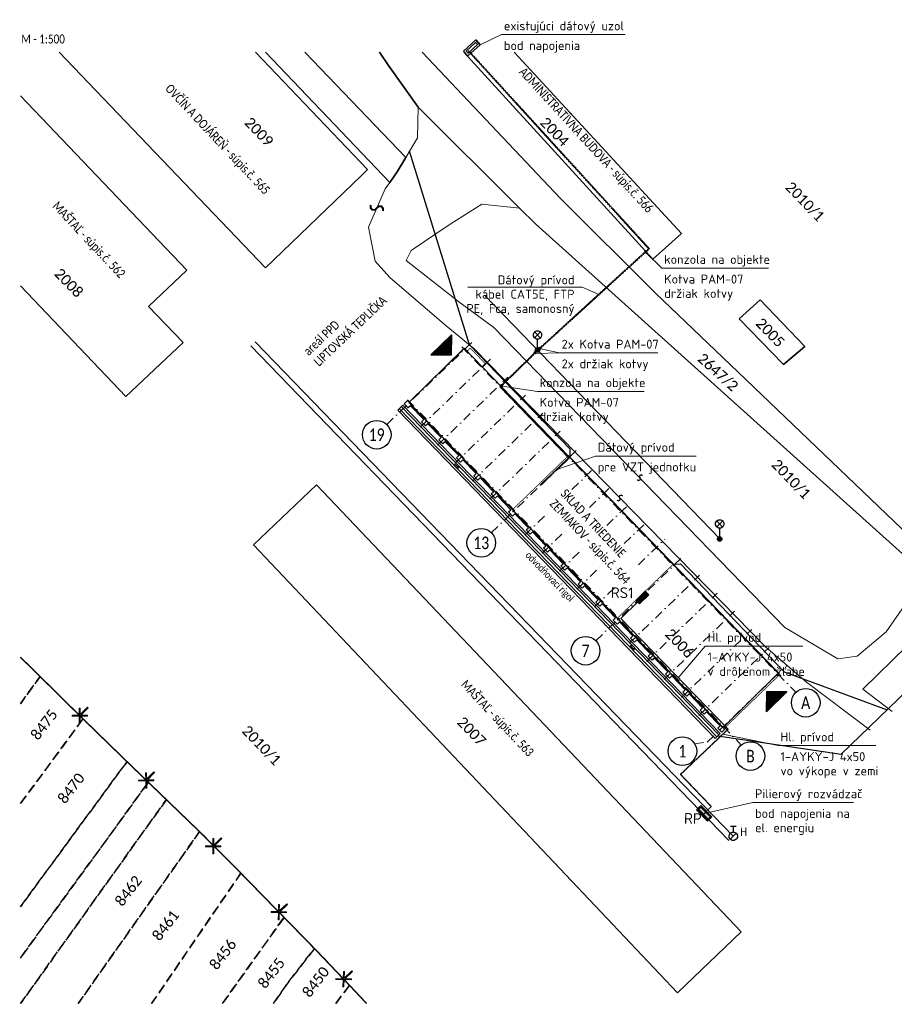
# Model space of a CAD drawing. Header units: millimetres. Extents: x 8443 to 3050451, y 28745 to 1899299.
# Tile 1 of 10: x 2101491 to 2223632, y 1761794 to 1899299. Entities that reach past the tile are written whole.
import ezdxf
from ezdxf.enums import TextEntityAlignment as Align

# ---------------------------------------------------------------- set-up
doc = ezdxf.new("R2010")
doc.units = ezdxf.units.MM
doc.header["$LTSCALE"] = 20
for name, pattern in [('CARKOVANA', [6, 4, -2]), ('DASHDOT', [25.4, 12.7, -6.35, 0, -6.35]), ('Dashed', [19.05, 12.7, -6.35]), ('DASHED2', [9.525, 6.35, -3.175])]:
    doc.linetypes.add(name, pattern=pattern)
for name, color, linetype in [('A-POPIS', 7, 'Continuous'), ('A-TABULKY', 7, 'Continuous'), ('CKSTENY_PODROVINOU', 7, 'Continuous'), ('ZNACKY', 7, 'Continuous')]:
    doc.layers.add(name, color=color, linetype=linetype)
for name, color, linetype, lineweight in [('CKBUBLINY', 1, 'Continuous', 18), ('CKEL_VEDENI_NN_PODZ', 7, 'EL_VEDENI_NN_PODZ', 25), ('CKKANALIZACE_DESTOVA_PODZ_N', 5, 'KANALIZACE_DESTOVA_PODZ', 50), ('CKRASTR', 7, 'DASHDOT', 18), ('CKRASTR_POPIS', 8, 'Continuous', 25), ('CKSTENY_POHLED', 7, 'Continuous', 25), ('CKSYMBOLY', 3, 'Continuous', 25), ('CKTEXTY_MALE', 3, 'Continuous', 18), ('CKVODA_PITNA_PODZ', 7, 'VODA_PITNA_PODZ', 25), ('CSPROFILY_REZY', 4, 'Continuous', 50), ('E_text', 7, 'Continuous', 15), ('EL_NN pripojka a OEZ', 1, 'Continuous', 35), ('EL_trasy', 1, 'Continuous', 35), ('EL_zasuvky', 5, 'Continuous', 30), ('K_hranice_parcel', 251, 'Continuous', 25), ('K_hranice_spravni', 242, 'Continuous', 0), ('K_parc_cislo_pomocne', 7, 'Continuous', 0), ('K_sluckove_cary', 134, 'Continuous', 0)]:
    doc.layers.add(name, color=color, linetype=linetype, lineweight=lineweight)
doc.styles.add('ISOCPEUR', font='isocpeur.ttf', dxfattribs={"height": 300})
doc.styles.get("Standard").update_dxf_attribs({"font": 'calibri.ttf', "width": 0.8})
doc.linetypes.add('EL_VEDENI_NN_PODZ', pattern='A,35,-15,[109,cadkon.shx,S=5,R=0,X=0,Y=0],-50', length=100)
doc.linetypes.add('KANALIZACE_DESTOVA_PODZ', pattern='A,35,-15,[102,CADKON.SHX,S=5,R=0,X=0,Y=5],-5,[106,CADKON.SHX,S=5,R=0,X=10,Y=0],30,-15', length=100)
doc.linetypes.add('VODA_PITNA_PODZ', pattern='A,35,-15,[117,cadkon.shx,S=1.25,R=0,X=0,Y=0],-50', length=100)

# ---------------------------------------------------------------- blocks, each defined once
blk = doc.blocks.new('6$1300')
at = {"color": 0}
for p, q in [((-0.5, 1.75), (0.5, 1.75)), ((0.52, 0.52), (-0.52, -0.52))]:
    blk.add_line(p, q, dxfattribs=at)
blk.add_lwpolyline([(0, 1.75), (0, 0.72), (0.19, 0.72), (0.52, 0.52), (0.72, 0.19), (0.72, -0.2), (0.53, -0.54), (0.19, -0.73), (-0.2, -0.73), (-0.53, -0.53), (-0.73, -0.2), (-0.73, 0.19), (-0.53, 0.52), (-0.2, 0.72), (0, 0.72)], dxfattribs=at)
blk = doc.blocks.new('CK_GRID_DESC_A460A66B-2EDC-4BD0-90B6-661D6CF4EA7E')
at = {"layer": 'CKRASTR_POPIS'}
blk.add_circle((-4, 0), 4, dxfattribs=at)
at = {"layer": 'CKRASTR_POPIS', "width": 0.8}
blk.add_attdef('GRID_DESC', text='', height=3.5, dxfattribs=at).set_placement((-4, 0), align=Align.MIDDLE_CENTER)
blk = doc.blocks.new('vstup')
at = {"layer": 'A-POPIS', "linetype": 'Continuous'}
h = blk.add_hatch(dxfattribs=at)
h.set_pattern_fill('ANSI31', color=256, style=0)
h.set_pattern_definition([(45, (-12479, 229), (-2.245064, 2.245064), [])])
h.paths.add_polyline_path([(0, 0), (-400, -400), (400, -400)])
for p, q in [((-400, -400), (0, 0)), ((400, -400), (0, 0)), ((-400, -400), (400, -400))]:
    blk.add_line(p, q, dxfattribs=at)
blk = doc.blocks.new('*U52')
at = {"color": 0, "linetype": 'ByBlock', "lineweight": -2}
for p, q in [((-445, 0), (-159, 0)), ((202, 0), (53, 0)), ((445, 0), (202, 60)), ((202, 60), (202, -60)), ((445, 0), (202, -60)), ((-159, 0), (53, 0))]:
    blk.add_line(p, q, dxfattribs=at)
at = {"color": 0, "linetype": 'Continuous', "lineweight": -2, "flags": 8}
blk.add_attdef('SPÁD', text='', height=100, dxfattribs=at).set_placement((4, 80), align=Align.CENTER)
blk = doc.blocks.new('hala')
at = {"layer": 'CKBUBLINY', "color": 7, "const_width": 2}
blk.add_lwpolyline([(2425241, 1682927), (2425241, 1682277), (2428241, 1682277), (2428241, 1682927)], dxfattribs=at)
at = {"layer": 'CKRASTR', "color": 7, "ltscale": 5}
for p, q in [((2366738, 1698153), (2365661, 1696746)), ((2386661, 1698079), (2386661, 1681305)), ((2407661, 1698079), (2407661, 1681305)), ((2428661, 1698079), (2428661, 1681305)), ((2365661, 1696746), (2365661, 1681305)), ((2369161, 1694974), (2369161, 1681305)), ((2372661, 1694974), (2372661, 1681305)), ((2376161, 1694974), (2376161, 1681305)), ((2379661, 1694974), (2379661, 1681305)), ((2383161, 1694974), (2383161, 1681305)), ((2390161, 1694974), (2390161, 1690310)), ((2393661, 1694974), (2393661, 1690275)), ((2397161, 1694974), (2397161, 1690240)), ((2400661, 1694974), (2400661, 1690205)), ((2404161, 1694974), (2404161, 1690170)), ((2411161, 1694974), (2411161, 1681305)), ((2414661, 1694974), (2414661, 1681305)), ((2418161, 1694974), (2418161, 1681305)), ((2421661, 1694974), (2421661, 1681305)), ((2425161, 1694974), (2425161, 1681305)), ((2429161, 1693597), (2362071, 1693597)), ((2390161, 1686419), (2390161, 1681305)), ((2393661, 1685807), (2393661, 1681305)), ((2397161, 1685807), (2397161, 1681305)), ((2400661, 1685807), (2400661, 1681305)), ((2404161, 1685807), (2404161, 1681305)), ((2429161, 1683007), (2362071, 1683007))]:
    blk.add_line(p, q, dxfattribs=at)
at = {"layer": 'CKSTENY_PODROVINOU', "color": 7}
for p, q in [((2365282, 1695577), (2429061, 1695577)), ((2365282, 1694577), (2365282, 1695577)), ((2429061, 1694577), (2429061, 1695577)), ((2365261, 1693777), (2365261, 1694327)), ((2365261, 1694327), (2366061, 1694327)), ((2429061, 1695277), (2365282, 1695277)), ((2429061, 1694877), (2365282, 1694877)), ((2365282, 1694577), (2429061, 1694577)), ((2366061, 1694327), (2366061, 1693877)), ((2368761, 1693877), (2368761, 1694327)), ((2368761, 1694327), (2369561, 1694327)), ((2369561, 1694327), (2369561, 1693877)), ((2372261, 1693877), (2372261, 1694327)), ((2372261, 1694327), (2373061, 1694327)), ((2373061, 1694327), (2373061, 1693877)), ((2375761, 1693877), (2375761, 1694327)), ((2375761, 1694327), (2376561, 1694327)), ((2376561, 1694327), (2376561, 1693877)), ((2379261, 1693877), (2379261, 1694327)), ((2379261, 1694327), (2380061, 1694327)), ((2380061, 1694327), (2380061, 1693877)), ((2382761, 1693877), (2382761, 1694327)), ((2382761, 1694327), (2383561, 1694327)), ((2383561, 1694327), (2383561, 1693877)), ((2386261, 1693877), (2386261, 1694327)), ((2386261, 1694327), (2387061, 1694327)), ((2387061, 1694327), (2387061, 1693877)), ((2389761, 1693877), (2389761, 1694327)), ((2389761, 1694327), (2390561, 1694327)), ((2390561, 1694327), (2390561, 1693877)), ((2393261, 1693877), (2393261, 1694327)), ((2393261, 1694327), (2394061, 1694327)), ((2394061, 1694327), (2394061, 1693877)), ((2396761, 1693877), (2396761, 1694327)), ((2396761, 1694327), (2397561, 1694327)), ((2397561, 1694327), (2397561, 1693877)), ((2400261, 1693877), (2400261, 1694327)), ((2400261, 1694327), (2401061, 1694327)), ((2401061, 1694327), (2401061, 1693877)), ((2403761, 1693877), (2403761, 1694327)), ((2403761, 1694327), (2404561, 1694327)), ((2404561, 1694327), (2404561, 1693877)), ((2407261, 1693877), (2407261, 1694327)), ((2407261, 1694327), (2408061, 1694327)), ((2408061, 1694327), (2408061, 1693877)), ((2410761, 1693877), (2410761, 1694327)), ((2410761, 1694327), (2411561, 1694327)), ((2411561, 1694327), (2411561, 1693877)), ((2414261, 1693877), (2414261, 1694327)), ((2414261, 1694327), (2415061, 1694327)), ((2415061, 1694327), (2415061, 1693877)), ((2417761, 1693877), (2417761, 1694327)), ((2417761, 1694327), (2418561, 1694327)), ((2418561, 1694327), (2418561, 1693877)), ((2421261, 1693877), (2421261, 1694327)), ((2421261, 1694327), (2422061, 1694327)), ((2422061, 1694327), (2422061, 1693877)), ((2424761, 1693877), (2424761, 1694327)), ((2424761, 1694327), (2425561, 1694327)), ((2425561, 1694327), (2425561, 1693877)), ((2428261, 1693877), (2428261, 1694327)), ((2428261, 1694327), (2429061, 1694327)), ((2429061, 1694327), (2429061, 1693677)), ((2365411, 1693777), (2365261, 1693777)), ((2366061, 1693877), (2368761, 1693877)), ((2369561, 1693877), (2372261, 1693877)), ((2373061, 1693877), (2375761, 1693877)), ((2376561, 1693877), (2379261, 1693877)), ((2380061, 1693877), (2382761, 1693877)), ((2383561, 1693877), (2386261, 1693877)), ((2387061, 1693877), (2389761, 1693877)), ((2390561, 1693877), (2393261, 1693877)), ((2394061, 1693877), (2396761, 1693877)), ((2397561, 1693877), (2400261, 1693877)), ((2401061, 1693877), (2403761, 1693877)), ((2404561, 1693877), (2407261, 1693877)), ((2408061, 1693877), (2410761, 1693877)), ((2411561, 1693877), (2414261, 1693877)), ((2415061, 1693877), (2417761, 1693877)), ((2418561, 1693877), (2421261, 1693877)), ((2422061, 1693877), (2424761, 1693877)), ((2425561, 1693877), (2428261, 1693877)), ((2428741, 1693677), (2429061, 1693677))]:
    blk.add_line(p, q, dxfattribs=at)
at = {"layer": 'CKSTENY_POHLED', "color": 7}
blk.add_lwpolyline([(2365411, 1693777, 100, 100, 0), (2365411, 1682827, 100, 100, 0), (2407911, 1682827, 100, 100, 0), (2407911, 1682927, 100, 100, 0), (2428741, 1682927, 100, 100, 0), (2428741, 1693677, 100, 100, 0), (2407911, 1693677, 100, 100, 0), (2407911, 1693777, 100, 100, 0), (2365411, 1693777, 100, 100, 0)], format="xyseb", dxfattribs=at)
at = {"layer": 'CKSTENY_POHLED', "color": 7, "linetype": 'Dashed', "ltscale": 5}
blk.add_lwpolyline([(2386841, 1693777, 100, 100, 0), (2386841, 1682827, 100, 100, 0)], format="xyseb", dxfattribs=at)
at = {"layer": 'CKSTENY_POHLED', "color": 7, "linetype": 'Dashed', "ltscale": 5, "const_width": 100}
blk.add_lwpolyline([(2407911, 1693677), (2407911, 1682927)], dxfattribs=at)
at = {"layer": 'CKSTENY_POHLED', "color": 7, "const_width": 100}
blk.add_lwpolyline([(2425241, 1682927), (2425241, 1682277), (2428241, 1682277), (2428241, 1682927)], dxfattribs=at)
at = {"layer": 'CSPROFILY_REZY', "color": 7, "lineweight": 18}
for centre in [(2369161, 1693843), (2386661, 1693843), (2407661, 1693843), (2425161, 1693843), (2369161, 1682760), (2386661, 1682760), (2407661, 1682760), (2425161, 1682760)]:
    blk.add_circle(centre, 50, dxfattribs=at)
at = {"layer": 'A-TABULKY', "color": 7, "linetype": 'Continuous', "yscale": 5, "zscale": 5}
for p, xscale, rotation in [((2364982, 1685852), 5, 270), ((2429368, 1684874), -5, 89.99999999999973)]:
    blk.add_blockref('vstup', p, dxfattribs=dict(at, xscale=xscale, rotation=rotation))
at = {"layer": 'CKRASTR_POPIS', "color": 7, "xscale": 499.9499999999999, "yscale": 499.9499999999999, "zscale": 499.9499999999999, "rotation": 225.9621047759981}
for p, values in [((2365785, 1698667), {'GRID_DESC': '1'}), ((2385262, 1698641), {'GRID_DESC': '7'}), ((2406225, 1698641), {'GRID_DESC': '13'}), ((2427227, 1698641), {'GRID_DESC': '19'}), ((2358687, 1692317), {'GRID_DESC': 'B'}), ((2358681, 1681588), {'GRID_DESC': 'A'})]:
    blk.add_blockref('CK_GRID_DESC_A460A66B-2EDC-4BD0-90B6-661D6CF4EA7E', p, dxfattribs=at).add_auto_attribs(values)
at = {"layer": 'CKSYMBOLY', "color": 7, "xscale": -1}
for p in [(2382433, 1695083), (2417717, 1695083)]:
    blk.add_blockref('*U52', p, dxfattribs=at)
blk = doc.blocks.new('6$5600')
at = {"color": 0}
for p, q in [((0.5, 2.1), (-0.53, 3.18)), ((-0.52, 2.12), (0.53, 3.18))]:
    blk.add_line(p, q, dxfattribs=at)
for points in [[(-0.01, 0.37), (-0.01, 1.64), (-0.01, 1.93), (-0.2, 1.93), (-0.53, 2.12), (-0.73, 2.46), (-0.73, 2.85), (-0.54, 3.19), (-0.2, 3.38), (0.19, 3.38), (0.53, 3.19), (0.72, 2.85), (0.72, 2.46), (0.5, 2.1), (0.19, 1.93), (0, 1.93)], [(0, 0.37), (0.15, 0.37), (0.37, 0.15), (0.37, -0.16), (0.15, -0.38), (-0.16, -0.38), (-0.38, -0.16), (-0.38, 0.15), (-0.16, 0.37), (-0.01, 0.37), (0.14, 0.33), (-0.16, 0.33), (-0.22, 0.28), (0.18, 0.28), (0.26, 0.2), (-0.3, 0.2), (-0.34, 0.12), (0.31, 0.12), (0.31, 0.04), (-0.34, 0.04), (-0.34, -0.04), (0.31, -0.04), (0.31, -0.12), (-0.33, -0.12), (-0.29, -0.2), (0.27, -0.2), (0.19, -0.28), (-0.21, -0.28), (-0.16, -0.32), (0.15, -0.32)]]:
    blk.add_lwpolyline(points, dxfattribs=at)
blk = doc.blocks.new('*U75')
h = blk.add_hatch(color=256)
h.dxf.hatch_style = 1
h.paths.add_polyline_path([(80, 405), (1167, 405), (1167, 80), (80, 80)])
at = {"color": 0, "linetype": 'ByBlock'}
for p, q in [((0, 485), (1247, 485)), ((0, 0), (0, 485)), ((1247, 0), (0, 0)), ((1247, 485), (1247, 0))]:
    blk.add_line(p, q, dxfattribs=at)
blk.add_lwpolyline([(80, 405), (1167, 405), (1167, 80), (80, 80)], close=True, dxfattribs=at)
blk = doc.blocks.new('*U77')
h = blk.add_hatch(color=256)
h.dxf.hatch_style = 1
h.paths.add_polyline_path([(80, 323), (945, 323), (945, 80), (80, 80)])
at = {"color": 0, "linetype": 'ByBlock'}
for p, q in [((0, 403), (1025, 403)), ((0, 0), (0, 403)), ((1025, 0), (0, 0)), ((1025, 403), (1025, 0))]:
    blk.add_line(p, q, dxfattribs=at)
blk.add_lwpolyline([(80, 323), (945, 323), (945, 80), (80, 80)], close=True, dxfattribs=at)

msp = doc.modelspace()

# ---------------------------------------------------------------- linework, layer by layer
at = {"layer": 'CKEL_VEDENI_NN_PODZ', "color": 210, "ltscale": 0.005}
msp.add_line((2166438.535, 1860774.255), (2199244.483, 1826799.238), dxfattribs=at)
at = {"layer": 'CKEL_VEDENI_NN_PODZ', "color": 10, "ltscale": 0.005}
msp.add_line((2200546.676, 1784678.34), (2133775.785, 1853730.166), dxfattribs=at)
at = {"layer": 'CKKANALIZACE_DESTOVA_PODZ_N', "color": 107, "lineweight": 25, "ltscale": 3}
for p, q in [((2164296.535, 1853914.914), (2155937.442, 1880927.973)), ((2178386.994, 1839343.116), (2164296.535, 1853914.914)), ((2193007.131, 1823239.26), (2193754.125, 1823307.177)), ((2193754.125, 1823307.177), (2208269.254, 1808233.785)), ((2208269.254, 1808233.785), (2222624.872, 1802929.888)), ((2216223.592, 1796723.167), (2227382.414, 1807542.831)), ((2198972.344, 1799281.199), (2216223.592, 1796723.167))]:
    msp.add_line(p, q, dxfattribs=at)
at = {"layer": 'CKKANALIZACE_DESTOVA_PODZ_N', "color": 107, "lineweight": 25, "ltscale": 4}
for p, q in [((2166241.824, 1850919.885), (2166661.303, 1851325.507)), ((2166661.303, 1851325.507), (2166661.303, 1851469.364)), ((2178387.247, 1838354.557), (2178386.994, 1839343.116))]:
    msp.add_line(p, q, dxfattribs=at)
at = {"layer": 'CKKANALIZACE_DESTOVA_PODZ_N', "color": 107, "lineweight": 25, "ltscale": 3, "const_width": 2}
msp.add_lwpolyline([(2205179.9, 1810631.846), (2205953.477, 1810691.087)], dxfattribs=at)
at = {"layer": 'CKSTENY_POHLED', "color": 213, "linetype": 'CARKOVANA', "ltscale": 20}
msp.add_lwpolyline([(2101591.172, 1810271.902, 200, 200, 0), (2104340.033, 1807569.356, 200, 200, 0), (2110330.03, 1801659.36, 200, 200, 0), (2116478.444, 1795677.208, 200, 200, 0), (2119460.66, 1792800.224, 200, 200, 0), (2121970.045, 1790379.387, 200, 200, 0), (2126607.413, 1785905.655, 200, 200, 0), (2132350.025, 1780139.36, 200, 200, 0), (2138410.026, 1773929.362, 200, 200, 0), (2142660.043, 1769579.383, 200, 200, 0), (2147550.026, 1764449.363, 200, 200, 0), (2149946.23, 1761893.972, 200, 200, 0)], format="xyseb", dxfattribs=at)
at = {"layer": 'CKVODA_PITNA_PODZ', "color": 170, "ltscale": 0.005}
msp.add_line((2201134.578, 1785266.241), (2134363.687, 1854318.068), dxfattribs=at)
at = {"layer": 'E_text', "color": 7, "lineweight": 15}
for q in [(2164060.475, 1861965.125), (2182361.181, 1860912.383)]:
    msp.add_line((2180063.897, 1861965.125), q, dxfattribs=at)
at = {"layer": 'EL_trasy', "color": 219, "linetype": 'DASHDOT', "lineweight": 50, "ltscale": 0.01, "true_color": 0x642165}
for p, q in [((2164151.914, 1894964.143), (2189376.617, 1867311.96)), ((2189376.617, 1867311.96), (2173824.489, 1853125.095)), ((2173824.489, 1853125.095), (2168608.417, 1848032.397)), ((2168608.417, 1848032.397), (2178207.698, 1838105.198)), ((2178207.698, 1838105.198), (2174298.026, 1834373.933))]:
    msp.add_line(p, q, dxfattribs=at)
at = {"layer": 'EL_trasy', "color": 6}
for p in [(2187912.497, 1818087.174), (2200413.921, 1800206.86)]:
    msp.add_line(p, (2185437.976, 1815694.392), dxfattribs=at)
at = {"layer": 'EL_trasy', "color": 6, "linetype": 'DASHED2', "ltscale": 0.02}
for p, q in [((2193773.039, 1793900.893), (2200413.921, 1800206.86)), ((2198074.38, 1789417.624), (2193773.039, 1793900.893))]:
    msp.add_line(p, q, dxfattribs=at)
at = {"layer": 'EL_trasy', "color": 6, "linetype": 'DASHED2'}
msp.add_line((2197084.213, 1788460.164), (2198074.38, 1789417.624), dxfattribs=at)
at = {"layer": 'EL_trasy', "color": 219, "linetype": 'Continuous', "ltscale": 0.25, "true_color": 0x642165}
for points in [[(2163482.831, 1894919.165), (2165183.273, 1896470.332), (2165787.521, 1895807.935), (2164087.078, 1894256.768)], [(2163858.433, 1894901.922), (2165166.03, 1896094.73), (2165411.918, 1895825.179), (2164104.321, 1894632.371)]]:
    msp.add_lwpolyline(points, close=True, dxfattribs=at)
for centre, radius in [((2188939.531, 1866913.244), 122.891), ((2188939.531, 1866913.244), 81.981), ((2188939.531, 1866913.244), 38.863), ((2173477.4, 1852792.038), 122.891), ((2173477.4, 1852792.038), 81.981), ((2173477.4, 1852792.038), 38.863), ((2174151.326, 1853423.239), 122.891), ((2174151.326, 1853423.239), 81.981), ((2174151.326, 1853423.239), 38.863), ((2168773.408, 1848193.486), 122.891), ((2168773.408, 1848193.486), 81.981), ((2168773.408, 1848193.486), 38.863)]:
    msp.add_circle(centre, radius, dxfattribs=at)
at = {"layer": 'EL_zasuvky', "color": 7, "lineweight": 20}
for p, q in [((2168786.845, 1897211.758), (2165787.521, 1895807.935)), ((2168786.845, 1897211.758), (2186024.64, 1897211.758)), ((2191178.249, 1864596.4), (2188939.531, 1866790.353)), ((2191178.249, 1864596.4), (2206069.837, 1864596.4)), ((2176854.921, 1852760.911), (2173561.418, 1852702.354)), ((2176854.921, 1852760.911), (2174239.087, 1853337.215)), ((2176854.921, 1852760.911), (2190620.613, 1852760.911)), ((2173788.441, 1847385.042), (2168867.818, 1848114.815)), ((2173788.441, 1847385.042), (2188680.029, 1847385.042)), ((2181893.769, 1838363.935), (2176511.908, 1836486.791)), ((2181893.769, 1838363.935), (2195960.707, 1838363.935)), ((2197238.769, 1811810.591), (2193466.958, 1807391.136)), ((2197238.769, 1811810.591), (2210862.927, 1811810.591)), ((2207417.561, 1797914.74), (2199692.707, 1799522.019)), ((2207417.561, 1797914.74), (2221041.719, 1797914.74)), ((2203861.138, 1789980.512), (2197084.318, 1788460.313)), ((2203861.138, 1789980.512), (2217928.076, 1789980.512))]:
    msp.add_line(p, q, dxfattribs=at)
at = {"layer": 'K_hranice_parcel'}
for points in [[(2134413.385, 1894765.592), (2150080.025, 1878369.356), (2149190.025, 1877509.356), (2135800.027, 1864629.356), (2107016.425, 1894765.592)], [(2107016.425, 1894765.592), (2135800.027, 1864629.356), (2149190.025, 1877509.356), (2150080.025, 1878369.356), (2134413.385, 1894765.592)], [(2141313.322, 1894765.592), (2155410.025, 1880039.356), (2154210.026, 1878029.356), (2153180.026, 1876579.356), (2135802.798, 1894765.592)], [(2135802.798, 1894765.592), (2153180.026, 1876579.356), (2154210.026, 1878029.356), (2155410.025, 1880039.356), (2141313.322, 1894765.592)], [(2157682.527, 1894765.592), (2177000.024, 1874329.356), (2190270.023, 1861109.358), (2200760.023, 1851119.356), (2233390.021, 1819849.359), (2231620.02, 1817929.361), (2225240.02, 1824289.356), (2173570.025, 1870729.356), (2171270.025, 1872959.356), (2157160.026, 1887069.356), (2153000.025, 1892909.355), (2151747.685, 1894765.592)], [(2151747.685, 1894765.592), (2153000.025, 1892909.355), (2157160.026, 1887069.356), (2171270.025, 1872959.356), (2173570.025, 1870729.356), (2225240.02, 1824289.356), (2231620.02, 1817929.361), (2233390.021, 1819849.359), (2200760.023, 1851119.356), (2190270.023, 1861109.358), (2177000.024, 1874329.356), (2157682.527, 1894765.592)], [(2163532.236, 1894765.592), (2189910.023, 1865849.357), (2193910.023, 1869419.356), (2170549.027, 1894765.592)], [(2170549.027, 1894765.592), (2193910.023, 1869419.356), (2189910.023, 1865849.357), (2163532.236, 1894765.592)], [(2101591.172, 1888673.704), (2124830.03, 1864329.356), (2119500.026, 1859239.358), (2124310.03, 1854199.359), (2124310.03, 1854199.359), (2116300.03, 1846679.359), (2101591.172, 1862134.636)], [(2101591.172, 1862134.636), (2116300.03, 1846679.359), (2124310.03, 1854199.359), (2119500.026, 1859239.358), (2124830.03, 1864329.356), (2101591.172, 1888673.704)], [(2101591.172, 1810271.902), (2112900.025, 1799129.357), (2127920.024, 1784639.361), (2132320.025, 1780169.36), (2144730.025, 1767459.362), (2149946.23, 1761893.972)], [(2149946.23, 1761893.972), (2144730.025, 1767459.362), (2132320.025, 1780169.36), (2127920.024, 1784639.361), (2112900.025, 1799129.357), (2101591.172, 1810271.902)]]:
    msp.add_lwpolyline(points, dxfattribs=at)
for points in [[(2211140.021, 1853649.359), (2204890.023, 1860169.357), (2201950.023, 1857519.357), (2208170.023, 1851149.356), (2211140.021, 1853649.359)], [(2204890.023, 1860169.357), (2211140.021, 1853649.359), (2208170.023, 1851149.356), (2201950.023, 1857519.357), (2204890.023, 1860169.357)], [(2163570.026, 1853449.357), (2155830.026, 1845839.356), (2199740.022, 1800429.367), (2207420.022, 1808039.359), (2163570.026, 1853449.357)], [(2155830.026, 1845839.356), (2163570.026, 1853449.357), (2207420.022, 1808039.359), (2199740.022, 1800429.367), (2155830.026, 1845839.356)], [(2142920.028, 1834359.355), (2202230.023, 1771899.363), (2193360.023, 1763419.364), (2134150.027, 1825949.361), (2142920.028, 1834359.355)], [(2202230.023, 1771899.363), (2142920.028, 1834359.355), (2134150.027, 1825949.361), (2193360.023, 1763419.364), (2202230.023, 1771899.363)]]:
    msp.add_lwpolyline(points, close=True, dxfattribs=at)
at = {"layer": 'K_hranice_parcel', "color": 82, "linetype": 'Dashed', "ltscale": 5}
for points in [[(2101591.172, 1810274.079), (2104340.033, 1807569.356), (2101591.172, 1803777.018)], [(2101591.172, 1803777.018), (2104340.033, 1807569.356), (2110330.03, 1801659.36), (2110330.03, 1801659.36), (2101591.172, 1789818.771)], [(2101591.172, 1789818.771), (2110330.03, 1801659.36), (2112900.025, 1799129.357), (2112900.025, 1799129.357), (2116480.027, 1795679.364), (2101591.172, 1775401.941)], [(2101591.172, 1775401.941), (2116480.027, 1795679.364), (2119460.03, 1792799.358), (2119460.03, 1792799.358), (2101591.172, 1768259.371)], [(2101591.172, 1768259.371), (2119460.03, 1792799.358), (2121970.028, 1790379.364), (2121970.028, 1790379.364), (2101612.174, 1761893.972)], [(2101612.174, 1761893.972), (2121970.028, 1790379.364), (2126610.031, 1785909.363), (2126610.031, 1785909.363), (2109653.02, 1761893.972)], [(2109653.02, 1761893.972), (2126610.031, 1785909.363), (2127920.024, 1784639.361), (2127920.024, 1784639.361), (2132320.025, 1780169.36), (2132380.026, 1780109.36), (2119908.992, 1761893.972)], [(2119908.992, 1761893.972), (2132380.026, 1780109.36), (2138410.026, 1773929.362), (2138410.026, 1773929.362), (2129795.952, 1761893.972)], [(2129795.952, 1761893.972), (2138410.026, 1773929.362), (2142660.026, 1769579.361), (2142660.026, 1769579.361), (2139080.027, 1764989.359), (2136914.528, 1761893.972)], [(2136914.528, 1761893.972), (2139080.027, 1764989.359), (2142660.026, 1769579.361), (2142660.026, 1769579.361), (2144730.025, 1767459.362), (2147550.026, 1764449.363), (2145621.7, 1761893.972)], [(2145621.7, 1761893.972), (2147550.026, 1764449.363), (2149948.252, 1761893.972)]]:
    msp.add_lwpolyline(points, dxfattribs=at)
at = {"layer": 'K_hranice_spravni'}
msp.add_lwpolyline([(2149946.23, 1761893.972), (2144730.025, 1767459.362), (2132320.025, 1780169.36), (2127920.024, 1784639.361), (2112900.025, 1799129.357), (2101591.172, 1810271.902)], dxfattribs=at)
for points in [[(2111056.113, 1803196.436), (2110960.851, 1803290.297), (2109941.796, 1802256.039), (2109939.528, 1803170.155), (2109804.445, 1803169.152), (2109811.916, 1802160.512), (2108801.004, 1802155.272), (2108804.238, 1802022.455), (2109810.647, 1802027.659), (2109818.118, 1801019.011), (2109948.704, 1801019.981), (2109945.735, 1802028.658), (2110952.144, 1802033.861), (2110953.413, 1802166.714), (2110037.058, 1802162.175)], [(2120327.002, 1794180.281), (2120230.755, 1794273.13), (2119222.673, 1793228.176), (2119210.757, 1794142.217), (2119075.69, 1794139.791), (2119093.804, 1793131.284), (2118083.002, 1793115.38), (2118087.639, 1792982.606), (2119093.939, 1792998.427), (2119112.05, 1791989.916), (2119242.615, 1791992.258), (2119229.006, 1793000.852), (2120235.307, 1793016.673), (2120235.17, 1793149.531), (2119318.917, 1793135.327)], [(2129721.927, 1784945.894), (2129628.114, 1785041.201), (2128593.357, 1784022.649), (2128605.075, 1784936.694), (2128469.989, 1784937.759), (2128462.029, 1783929.12), (2127451.155, 1783939.348), (2127452.357, 1783806.499), (2128458.731, 1783796.304), (2128450.769, 1782787.66), (2128581.354, 1782786.632), (2128593.817, 1783795.238), (2129600.189, 1783785.043), (2129603.487, 1783917.859), (2128687.174, 1783927.341)], [(2138880.177, 1775745.076), (2138786.749, 1775840.761), (2137747.877, 1774826.413), (2137763.296, 1775740.404), (2137628.214, 1775742.012), (2137616.17, 1774733.414), (2136605.344, 1774747.739), (2136606.009, 1774614.881), (2137612.331, 1774600.611), (2137600.287, 1773592.012), (2137730.864, 1773590.454), (2137747.413, 1774598.998), (2138753.735, 1774584.732), (2138757.572, 1774717.531), (2137841.305, 1774730.724)], [(2147957.718, 1766359.593), (2147866.265, 1766457.164), (2146806.885, 1765464.25), (2146840.976, 1766377.74), (2146705.956, 1766382.109), (2146673.306, 1765373.967), (2145662.983, 1765408.939), (2145660.933, 1765276.098), (2146666.756, 1765241.271), (2146634.104, 1764233.125), (2146764.623, 1764228.9), (2146801.773, 1765236.897), (2147807.596, 1765202.071), (2147814.146, 1765334.763), (2146898.337, 1765366.679)]]:
    msp.add_lwpolyline(points, close=True, dxfattribs=at)
at = {"layer": 'K_sluckove_cary', "lineweight": 18}
for points in [[(2157160.026, 1887069.356), (2157060.025, 1882819.356), (2155410.025, 1880039.356), (2154210.026, 1878029.356), (2153180.026, 1876579.356), (2152530.025, 1875679.356)], [(2152530.025, 1875679.356), (2150200.026, 1870329.357)], [(2167710.024, 1856289.358), (2162810.024, 1859919.357), (2155440.025, 1865679.356), (2156140.024, 1867059.356), (2161610.025, 1870739.356), (2166020.024, 1873549.357), (2171270.025, 1872959.356)], [(2150200.026, 1870329.357), (2151140.025, 1865589.357), (2153160.026, 1863309.356), (2161070.025, 1856529.358), (2164910.026, 1853379.357)], [(2208330.022, 1814399.359), (2167710.024, 1856289.358)], [(2164910.026, 1853379.357), (2205640.022, 1811709.363)], [(2225240.02, 1824289.356), (2225950.021, 1820569.361), (2225390.021, 1817969.361), (2222510.02, 1813819.363), (2218450.022, 1810409.361), (2215740.021, 1810059.358), (2208330.022, 1814399.359)], [(2241450.025, 1808259.361), (2231620.02, 1817929.361), (2219250.024, 1805789.359)], [(2205640.022, 1811709.363), (2211350.023, 1806789.358), (2220270.023, 1800089.365)], [(2219250.024, 1805789.359), (2223330.022, 1802669.36)]]:
    msp.add_lwpolyline(points, dxfattribs=at)
for points in [[(2151310.124, 1873017.848), (2151088.323, 1872803.615), (2150780.831, 1872807.296), (2150565.775, 1873031.192), (2150571.55, 1873339.507), (2150448.941, 1873392.905), (2150441.515, 1872981.12), (2150727.433, 1872684.686), (2151139.219, 1872677.26), (2151435.653, 1872963.178), (2151656.819, 1873175.952), (2151963.674, 1873170.812), (2152177.908, 1872949.01), (2152174.227, 1872641.519), (2152296.836, 1872588.121), (2152304.262, 1872999.906), (2152018.344, 1873296.34), (2151606.558, 1873303.767), (2151310.124, 1873017.848)], [(2188125.989, 1835375.728), (2188069.086, 1835519.028), (2188129.247, 1835660.527), (2188273.672, 1835717.413), (2188415.154, 1835656.126), (2188463.157, 1835702.675), (2188274.141, 1835784.396), (2188082.698, 1835708.53), (2188000.977, 1835519.514), (2188076.842, 1835328.072), (2188133.192, 1835185.343), (2188072.476, 1835044.416), (2187929.176, 1834987.513), (2187787.678, 1835047.674), (2187739.674, 1835001.126), (2187928.691, 1834919.405), (2188120.133, 1834995.269), (2188201.854, 1835184.286), (2188125.989, 1835375.728)], [(2185269.944, 1832469.839), (2185327.418, 1832326.766), (2185267.821, 1832185.029), (2185123.623, 1832127.568), (2184981.899, 1832188.291), (2184934.081, 1832141.552), (2185123.422, 1832060.585), (2185314.56, 1832137.211), (2185395.528, 1832326.552), (2185318.901, 1832517.692), (2185261.983, 1832660.194), (2185322.137, 1832801.362), (2185465.209, 1832858.835), (2185606.946, 1832799.239), (2185654.764, 1832845.977), (2185465.423, 1832926.945), (2185274.285, 1832850.318), (2185193.317, 1832660.977), (2185269.944, 1832469.839)]]:
    msp.add_lwpolyline(points, close=True, dxfattribs=at)

# ---------------------------------------------------------------- block references
at = {"layer": 'CKBUBLINY', "rotation": 134.0378952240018}
msp.add_blockref('hala', (5061717.034, 1277232.513), dxfattribs=at)
at = {"layer": 'EL_NN pripojka a OEZ', "color": 10, "linetype": 'Continuous', "ltscale": 4, "xscale": 1.750000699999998, "yscale": 1.750000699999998, "zscale": 1.750000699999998}
for name, p, rotation in [('*U77', (2188056.657, 1817736.663), 44.03501084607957), ('*U75', (2196020.729, 1788949.228), 314.0350108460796)]:
    msp.add_blockref(name, p, dxfattribs=dict(at, rotation=rotation))
at = {"layer": 'ZNACKY', "color": 7, "linetype": 'Continuous', "xscale": 800, "yscale": 800, "zscale": 4000}
msp.add_blockref('6$5600', (2173806.637, 1853157.095), dxfattribs=at)
at = {"layer": 'ZNACKY', "color": 214, "linetype": 'Continuous', "xscale": 800, "yscale": 800, "zscale": 4000}
msp.add_blockref('6$5600', (2199256.483, 1826767.238), dxfattribs=at)
at = {"layer": 'ZNACKY', "color": 10, "linetype": 'Continuous', "xscale": 800, "yscale": 800, "zscale": 4000}
msp.add_blockref('6$1300', (2201134.578, 1785266.241), dxfattribs=at)

# ---------------------------------------------------------------- texts
at = {"layer": 'CKTEXTY_MALE', "insert": (2101710.267, 1897228.222), "char_height": 1250, "width": 12346.46702, "attachment_point": 1}
msp.add_mtext('M - 1:500', dxfattribs=at)
at = {"layer": 'CKTEXTY_MALE', "color": 7, "attachment_point": 1}
for s, insert, char_height, width, rotation in [('ADMINISTRATÍVNA BUDOVA - súpis.č. 566', (2172073.723, 1892766.568), 1250, 35570.4203, 312.44640042), ('OVČÍN A DOJÁREŇ - súpis.č. 565', (2122636.457, 1890436.538), 1250, 28147.99305, 313.24396996), ('MAŠTAĽ - súpis.č. 562', (2106887.003, 1874041.556), 1250, 17222.70117, 313.24396996), ('SKLAD A TRIEDENIE ZEMIAKOV - súpis.č. 564', (2177843.165, 1833878.931), 1250, 15916.65394, 313.24396996), ('odvodňovací rigol', (2172755.536, 1825117.839), 1000, 23400, 314.03789522), ('MAŠTAĽ - súpis.č. 563', (2163931.674, 1807224.619), 1250, 17222.70117, 313.24396996)]:
    msp.add_mtext(s, dxfattribs=dict(at, insert=insert, char_height=char_height, width=width, rotation=rotation))
at = {"layer": 'CKTEXTY_MALE', "insert": (2140992.907, 1853220.477), "char_height": 1250, "width": 18240.07505, "attachment_point": 1, "rotation": 43.51037455}
msp.add_mtext('areál PPD \\PLIPTOVSKÁ TEPLIČKA', dxfattribs=at)
at = {"layer": 'CKVODA_PITNA_PODZ', "color": 10, "linetype": 'Continuous', "style": 'ISOCPEUR'}
for s, p in [('RS1', (2184024.211, 1818548.418)), ('RP', (2194248.863, 1787014.49))]:
    msp.add_text(s, height=1500, rotation=359.00257929, dxfattribs=at).set_placement(p)
at = {"layer": 'CKVODA_PITNA_PODZ', "color": 10, "linetype": 'Continuous', "width": 0.8}
msp.add_text('H', height=1200, rotation=359.00257929, dxfattribs=at).set_placement((2202126.414, 1785300.181))
at = {"layer": 'E_text', "color": 7, "lineweight": -2, "style": 'ISOCPEUR'}
for s, p in [('Dátový prívod', (2178982.032, 1861965.125)), ('kábel CAT5E, FTP', (2178982.032, 1859965.125)), ('PE, Fca, samonosný', (2178982.032, 1857965.125))]:
    msp.add_text(s, height=1250, dxfattribs=at).set_placement(p, align=Align.BOTTOM_RIGHT)
at = {"layer": 'EL_zasuvky', "color": 7, "lineweight": -2, "style": 'ISOCPEUR'}
for s, p in [('existujúci dátový uzol', (2169106.461, 1898436.758)), ('bod napojenia', (2169106.461, 1895686.758)), ('konzola na objekte', (2191497.865, 1865821.4)), ('Kotva PAM-07', (2191497.865, 1863071.4)), ('držiak kotvy', (2191497.865, 1861071.4)), ('2x Kotva PAM-07', (2177174.538, 1853985.911)), ('2x držiak kotvy', (2177174.538, 1851235.911)), ('konzola na objekte', (2174108.057, 1848610.042)), ('Kotva PAM-07', (2174108.057, 1845860.042)), ('držiak kotvy', (2174108.057, 1843860.042)), ('Dátový prívod', (2182213.386, 1839588.935)), ('pre VZT jednotku', (2182213.386, 1836838.935)), ('Hl. prívod', (2197558.385, 1813035.591)), ('1-AYKY-J 4x50', (2197558.385, 1810285.591)), ('v drôtenom žľabe', (2197558.385, 1808285.591)), ('Hl. prívod', (2207737.177, 1799139.74)), ('1-AYKY-J 4x50', (2207737.177, 1796389.74)), ('vo výkope v zemi', (2207737.177, 1794389.74)), ('Pilierový rozvádzač', (2204180.755, 1791205.512)), ('bod napojenia na ', (2204180.755, 1788455.512)), ('el. energiu', (2204180.755, 1786455.512))]:
    msp.add_text(s, height=1250, dxfattribs=at).set_placement(p, align=Align.MIDDLE_LEFT)
at = {"layer": 'K_parc_cislo_pomocne'}
for s, rotation, p in [('2009', 313.98100325, (2132764.597, 1884809.289)), ('2004', 313.98100325, (2174054.765, 1884822.72)), ('2010/1', 313.98100325, (2208298.088, 1875803.608)), ('2008', 313.98100325, (2106209.731, 1863722.229)), ('2005', 313.98100325, (2204160.532, 1856778.056)), ('2647/2', 317.93567345, (2196025.37, 1851776.262)), ('2010/1', 313.98100325, (2206374.08, 1837058.602)), ('2006', 313.98100325, (2191497.469, 1813387.459)), ('2007', 313.98100325, (2162462.37, 1801085.479)), ('2010/1', 313.98100325, (2132403.72, 1799874.568))]:
    msp.add_text(s, height=1478.1036, rotation=rotation, dxfattribs=at).set_placement(p)
at = {"layer": 'K_parc_cislo_pomocne', "color": 82}
for s, p in [('8475', (2104052.611, 1798559.171)), ('8470', (2107837.43, 1789675.473)), ('8462', (2115828.344, 1775347.504)), ('8461', (2121029.938, 1770514.113)), ('8456', (2129024.253, 1766469.122)), ('8455', (2135797.912, 1763857.133)), ('8450', (2142000.597, 1762624.91))]:
    msp.add_text(s, height=1478.1036, rotation=52.4731389, dxfattribs=at).set_placement(p)

doc.saveas('drawing.dxf')
